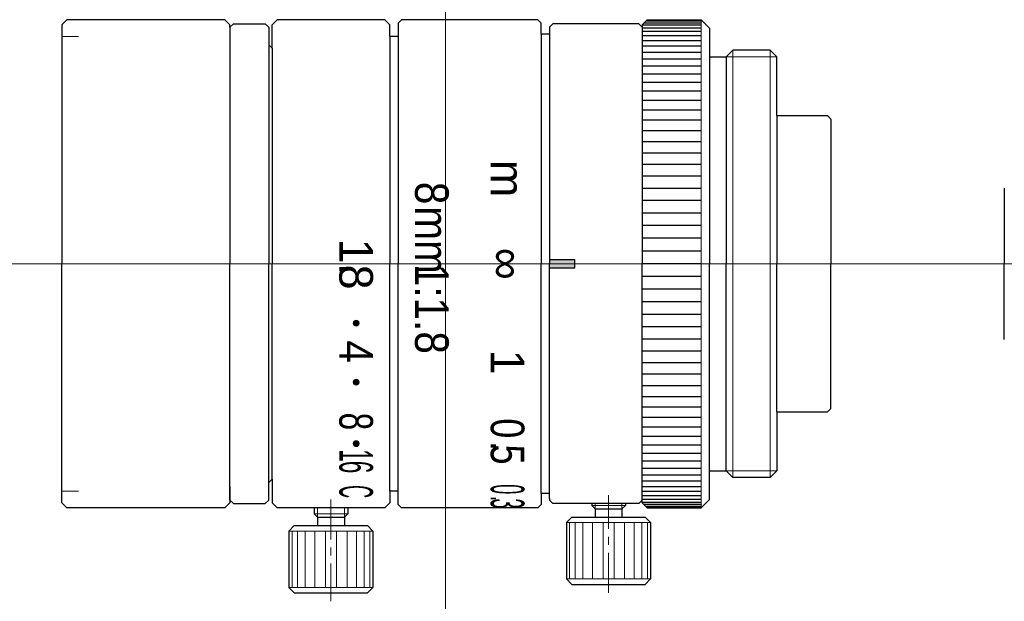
# Model space of a CAD drawing. Header units: millimetres. Extents: x 24.7 to 83.2, y 29.9 to 64.5.
import ezdxf
from ezdxf.enums import TextEntityAlignment as Align

# ---------------------------------------------------------------- set-up
doc = ezdxf.new("R2010")
doc.units = ezdxf.units.MM
doc.header["$LTSCALE"] = 0.25
doc.linetypes.add('CENTER', pattern=[50.8, 31.75, -6.35, 6.35, -6.35])
doc.layers.add('00_補助線', color=252, linetype='Continuous', lineweight=0, plot=False)
for name, color, linetype, lineweight in [('01_中心線', 1, 'CENTER', 20), ('03_寸法・文字', 50, 'Continuous', 20), ('画層1', 7, 'Continuous', 30)]:
    doc.layers.add(name, color=color, linetype=linetype, lineweight=lineweight)
doc.styles.add('sihyou', font='txt', dxfattribs={"width": 0.6, "height": 2})

msp = doc.modelspace()

# ---------------------------------------------------------------- hatches: boundary and pattern name
at = {"layer": '03_寸法・文字'}
for points in [[(44.507, 46.476, 1), (44.856, 46.476, 1)], [(44.507, 42.963, 1), (44.856, 42.963, 1)], [(44.507, 39.315, 1), (44.856, 39.315, 1)]]:
    msp.add_hatch(color=256, dxfattribs=at).paths.add_polyline_path(points)
at = {"layer": '画層1'}
h = msp.add_hatch(color=256, dxfattribs=at)
h.dxf.hatch_style = 1
h.paths.add_polyline_path([(57.681, 50.25), (56.181, 50.25), (56.181, 50), (57.681, 50)])
h.paths.add_polyline_path([(57.681, 50), (56.181, 50), (56.181, 49.75), (57.681, 49.75)])

# ---------------------------------------------------------------- linework, layer by layer
at = {"layer": '00_補助線'}
for p, q in [((27.181, 63.5), (28.181, 63.5)), ((27.181, 36.5), (28.181, 36.5))]:
    msp.add_line(p, q, dxfattribs=at)
for direction in [(0, 1), (1, 0)]:
    msp.add_xline((50, 50), direction, dxfattribs=at)
at = {"layer": '01_中心線'}
for p, q in [((24.681, 50), (43.186, 50)), ((46.156, 50), (47.686, 50)), ((50.656, 50), (52.417, 50)), ((54.449, 50), (83.207, 50))]:
    msp.add_line(p, q, dxfattribs=at)
at = {"layer": '01_中心線', "ltscale": 0.3}
for p, q in [((43.181, 36), (43.181, 29.95)), ((59.681, 30.45), (59.681, 36.25))]:
    msp.add_line(p, q, dxfattribs=at)
at = {"layer": '03_寸法・文字'}
for centre in [(44.681, 46.476), (44.681, 42.963), (44.681, 39.315)]:
    msp.add_circle(centre, 0.175, dxfattribs=at)
at = {"layer": '画層1'}
for p, q in [((27.181, 64.2), (27.481, 64.5)), ((36.881, 64.5), (27.481, 64.5)), ((36.881, 64.5), (37.181, 64.2)), ((39.681, 64.2), (39.981, 64.5)), ((46.381, 64.5), (39.981, 64.5)), ((46.681, 64.2), (46.381, 64.5)), ((47.381, 64.5), (47.181, 64.3)), ((55.481, 64.5), (47.381, 64.5)), ((55.681, 64.3), (55.481, 64.5)), ((61.681, 64.2), (61.981, 64.5)), ((65.181, 64.421), (61.902, 64.421)), ((65.181, 64.48), (61.961, 64.48)), ((61.981, 64.5), (65.181, 64.5)), ((65.181, 64.5), (65.681, 64)), ((27.181, 64.2), (27.181, 50)), ((37.181, 64.05), (37.381, 64.25)), ((37.181, 64.05), (37.181, 64.2)), ((37.181, 64.05), (37.181, 50)), ((37.381, 64.25), (39.281, 64.25)), ((39.281, 64.25), (39.481, 64.05)), ((39.481, 64.05), (39.481, 63)), ((39.681, 62.8), (39.681, 64.2)), ((46.681, 63.5), (46.681, 64.2)), ((47.181, 64.3), (47.181, 63.5)), ((55.681, 63.65), (55.681, 64.3)), ((56.181, 64.05), (56.181, 63.65)), ((61.481, 64.25), (56.381, 64.25)), ((61.681, 64.05), (61.481, 64.25)), ((61.681, 64.2), (61.681, 64.05)), ((65.181, 64.183), (61.681, 64.183)), ((61.681, 64.05), (61.681, 50)), ((65.181, 64.006), (61.681, 64.006)), ((65.181, 64.302), (61.783, 64.302)), ((65.681, 64), (65.681, 62.303)), ((47.181, 63.5), (46.681, 63.5)), ((46.681, 63.5), (46.681, 50)), ((47.181, 63.5), (47.181, 50)), ((56.181, 63.65), (55.681, 63.65)), ((55.681, 63.65), (55.681, 50)), ((56.181, 63.65), (56.181, 50)), ((65.181, 63.79), (61.681, 63.79)), ((65.181, 63.537), (61.681, 63.537)), ((65.181, 63.246), (61.681, 63.246)), ((39.481, 63), (39.681, 62.8)), ((39.481, 63), (39.481, 63)), ((39.481, 63), (39.481, 50)), ((39.681, 62.8), (39.681, 50)), ((65.181, 62.92), (61.681, 62.92)), ((66.681, 62.303), (67.078, 62.7)), ((69.284, 62.7), (67.078, 62.7)), ((69.681, 62.303), (69.284, 62.7)), ((65.181, 62.557), (61.681, 62.557)), ((65.181, 62.161), (61.681, 62.161)), ((65.681, 62.303), (66.681, 62.303)), ((65.681, 62.303), (65.681, 50)), ((66.681, 62.303), (66.681, 62.303)), ((66.681, 62.303), (66.681, 50)), ((69.681, 58.8), (69.681, 62.303)), ((65.181, 61.731), (61.681, 61.731)), ((65.181, 61.269), (61.681, 61.269)), ((65.181, 60.776), (61.681, 60.776)), ((65.181, 60.253), (61.681, 60.253)), ((65.181, 59.702), (61.681, 59.702)), ((65.181, 59.125), (61.681, 59.125)), ((69.681, 58.8), (72.701, 58.8)), ((69.681, 58.8), (69.681, 50)), ((72.701, 58.8), (72.901, 58.6)), ((72.901, 58.6), (72.901, 50)), ((65.181, 58.523), (61.681, 58.523)), ((65.181, 57.897), (61.681, 57.897)), ((65.181, 57.25), (61.681, 57.25)), ((65.181, 56.565), (61.681, 56.565)), ((65.181, 55.89), (61.681, 55.89)), ((65.181, 55.196), (61.681, 55.196)), ((65.181, 54.481), (61.681, 54.481)), ((83.207, 54.5), (83.207, 50)), ((65.181, 53.753), (61.681, 53.753)), ((65.181, 53.015), (61.681, 53.015)), ((65.181, 52.268), (61.681, 52.268)), ((65.181, 51.516), (61.681, 51.516)), ((65.181, 50.759), (61.681, 50.759)), ((27.181, 35.8), (27.181, 50)), ((37.181, 35.95), (37.181, 50)), ((39.481, 37), (39.481, 50)), ((39.681, 37.2), (39.681, 50)), ((46.681, 36.5), (46.681, 50)), ((47.181, 36.5), (47.181, 50)), ((55.681, 36.35), (55.681, 50)), ((56.181, 50.25), (57.681, 50.25)), ((56.181, 36.35), (56.181, 50)), ((56.181, 49.75), (57.681, 49.75)), ((57.681, 49.75), (57.681, 50.25)), ((61.681, 35.95), (61.681, 50)), ((65.181, 50), (61.681, 50)), ((65.681, 37.697), (65.681, 50)), ((66.681, 37.697), (66.681, 50)), ((69.681, 41.2), (69.681, 50)), ((72.901, 41.4), (72.901, 50)), ((83.207, 45.5), (83.207, 50)), ((65.181, 49.241), (61.681, 49.241)), ((65.181, 48.484), (61.681, 48.484)), ((65.181, 47.732), (61.681, 47.732)), ((65.181, 46.985), (61.681, 46.985)), ((65.181, 46.247), (61.681, 46.247)), ((65.181, 45.519), (61.681, 45.519)), ((65.181, 44.804), (61.681, 44.804)), ((65.181, 44.11), (61.681, 44.11)), ((65.181, 43.435), (61.681, 43.435)), ((65.181, 42.75), (61.681, 42.75)), ((65.181, 42.103), (61.681, 42.103)), ((65.181, 41.477), (61.681, 41.477)), ((69.681, 41.2), (72.701, 41.2)), ((69.681, 41.2), (69.681, 37.697)), ((72.701, 41.2), (72.901, 41.4)), ((65.181, 40.875), (61.681, 40.875)), ((65.181, 40.298), (61.681, 40.298)), ((65.181, 39.747), (61.681, 39.747)), ((65.181, 39.224), (61.681, 39.224)), ((65.181, 38.731), (61.681, 38.731)), ((65.181, 38.269), (61.681, 38.269)), ((65.181, 37.839), (61.681, 37.839)), ((65.681, 37.697), (66.681, 37.697)), ((65.681, 36), (65.681, 37.697)), ((66.681, 37.697), (66.681, 37.697)), ((66.681, 37.697), (67.078, 37.3)), ((69.681, 37.697), (69.284, 37.3)), ((39.481, 37), (39.681, 37.2)), ((39.481, 35.95), (39.481, 37)), ((39.481, 37), (39.481, 37)), ((39.681, 37.2), (39.681, 35.8)), ((65.181, 37.443), (61.681, 37.443)), ((65.181, 37.08), (61.681, 37.08)), ((69.284, 37.3), (67.078, 37.3)), ((37.181, 36.75), (37.181, 35.8)), ((47.181, 36.5), (46.681, 36.5)), ((46.681, 36.5), (46.681, 35.8)), ((47.181, 35.7), (47.181, 36.5)), ((56.181, 36.35), (55.681, 36.35)), ((56.181, 36.35), (55.681, 36.35)), ((55.681, 36.35), (55.681, 35.7)), ((56.181, 36.05), (56.181, 36.35)), ((65.181, 36.754), (61.681, 36.754)), ((65.181, 36.463), (61.681, 36.463)), ((27.181, 35.8), (27.481, 35.5)), ((36.881, 35.5), (37.181, 35.8)), ((37.181, 35.95), (37.381, 35.75)), ((37.381, 35.75), (39.281, 35.75)), ((39.281, 35.75), (39.481, 35.95)), ((39.681, 35.8), (39.981, 35.5)), ((46.681, 35.8), (46.381, 35.5)), ((61.481, 35.75), (56.431, 35.75)), ((58.681, 35.75), (58.681, 35.65)), ((60.681, 35.75), (60.681, 35.65)), ((61.681, 35.95), (61.481, 35.75)), ((65.181, 36.21), (61.681, 36.21)), ((65.181, 35.994), (61.681, 35.994)), ((61.681, 35.8), (61.681, 35.95)), ((65.181, 35.817), (61.681, 35.817)), ((61.681, 35.8), (61.981, 35.5)), ((65.181, 35.5), (65.681, 36)), ((36.881, 35.5), (27.481, 35.5)), ((46.381, 35.5), (39.981, 35.5)), ((42.181, 35.5), (42.181, 35.15)), ((42.381, 34.95), (42.181, 35.15)), ((44.181, 35.15), (43.981, 34.95)), ((44.181, 35.5), (44.181, 35.15)), ((47.381, 35.5), (47.181, 35.7)), ((55.481, 35.5), (47.381, 35.5)), ((55.681, 35.7), (55.481, 35.5)), ((58.881, 35.45), (58.681, 35.65)), ((58.881, 35.45), (58.881, 34.95)), ((58.881, 35.45), (60.481, 35.45)), ((60.681, 35.65), (60.481, 35.45)), ((60.481, 35.45), (60.481, 34.95)), ((65.181, 35.698), (61.783, 35.698)), ((65.181, 35.579), (61.902, 35.579)), ((65.181, 35.52), (61.961, 35.52)), ((61.981, 35.5), (65.181, 35.5)), ((42.381, 34.95), (42.381, 34.45)), ((42.381, 34.95), (43.981, 34.95)), ((43.981, 34.95), (43.981, 34.45)), ((57.506, 34.95), (57.181, 34.625)), ((57.181, 34.625), (57.181, 31.275)), ((57.506, 34.95), (61.856, 34.95)), ((61.856, 34.95), (62.181, 34.625)), ((62.181, 34.625), (62.181, 31.275)), ((41.006, 34.45), (40.681, 34.125)), ((40.681, 34.125), (40.681, 30.775)), ((41.006, 34.45), (45.356, 34.45)), ((45.356, 34.45), (45.681, 34.125)), ((45.681, 34.125), (45.681, 30.775)), ((57.506, 30.95), (57.181, 31.275)), ((61.856, 30.95), (62.181, 31.275)), ((41.006, 30.45), (40.681, 30.775)), ((41.006, 30.45), (45.356, 30.45)), ((45.356, 30.45), (45.681, 30.775)), ((57.506, 30.95), (61.856, 30.95))]:
    msp.add_line(p, q, dxfattribs=at)
at = {"layer": '画層1', "lineweight": 9}
for p, q in [((65.181, 64.5), (65.181, 50)), ((67.078, 62.7), (67.078, 50)), ((69.284, 62.7), (69.284, 50)), ((65.181, 35.5), (65.181, 50)), ((67.078, 37.3), (67.078, 50)), ((69.284, 37.3), (69.284, 50)), ((42.181, 35.15), (44.181, 35.15)), ((58.681, 35.65), (60.681, 35.65)), ((57.181, 34.625), (62.181, 34.625)), ((57.372, 31.275), (57.372, 34.625)), ((57.698, 31.275), (57.698, 34.625)), ((58.159, 31.275), (58.159, 34.625)), ((58.725, 31.275), (58.725, 34.625)), ((59.355, 31.275), (59.355, 34.625)), ((60.008, 31.275), (60.008, 34.625)), ((60.638, 31.275), (60.638, 34.625)), ((61.203, 31.275), (61.203, 34.625)), ((61.665, 31.275), (61.665, 34.625)), ((61.991, 31.275), (61.991, 34.625)), ((40.681, 34.125), (45.681, 34.125)), ((40.872, 30.775), (40.872, 34.125)), ((41.198, 30.775), (41.198, 34.125)), ((41.659, 30.775), (41.659, 34.125)), ((42.225, 30.775), (42.225, 34.125)), ((42.855, 30.775), (42.855, 34.125)), ((43.508, 30.775), (43.508, 34.125)), ((44.138, 30.775), (44.138, 34.125)), ((44.703, 30.775), (44.703, 34.125)), ((45.165, 30.775), (45.165, 34.125)), ((45.491, 30.775), (45.491, 34.125)), ((57.181, 31.275), (62.181, 31.275)), ((40.681, 30.775), (45.681, 30.775))]:
    msp.add_line(p, q, dxfattribs=at)
at = {"layer": '画層1', "ltscale": 0.2}
for p, q in [((56.381, 64.25), (56.181, 64.05)), ((56.181, 36.05), (56.181, 35.95)), ((56.381, 35.75), (56.181, 35.95)), ((56.681, 35.75), (56.381, 35.75))]:
    msp.add_line(p, q, dxfattribs=at)
at = {"layer": '画層1', "lineweight": 20}
for p, q in [((69.681, 62.303), (66.681, 62.303)), ((69.681, 37.697), (66.681, 37.697)), ((58.881, 35.75), (58.881, 35.45)), ((60.481, 35.75), (60.481, 35.45)), ((42.381, 35.5), (42.381, 34.95)), ((43.981, 35.5), (43.981, 34.95))]:
    msp.add_line(p, q, dxfattribs=at)

# ---------------------------------------------------------------- texts
at = {"layer": '03_寸法・文字', "style": 'sihyou'}
for s, p in [('m', (54.681, 55.062)), ('1', (45.678, 50.751)), ('∞', (54.681, 50)), ('.', (45.681, 49.687)), ('8', (45.681, 49.211)), ('1', (54.681, 44.156))]:
    msp.add_text(s, height=2, rotation=270, dxfattribs=at).set_placement(p, align=Align.TOP_CENTER)
at = {"layer": '03_寸法・文字', "style": 'sihyou', "width": 0.9}
for s, p in [('8', (48.181, 54.868)), ('mm', (48.181, 53.416)), ('1:1.8', (48.181, 50))]:
    msp.add_text(s, height=2, rotation=270, dxfattribs=at).set_placement(p)
at = {"layer": '03_寸法・文字', "style": 'sihyou'}
for s, width, p in [('4', 0.9, (45.681, 44.78)), ('8', 0.7, (45.681, 40.638)), ('0', 0.8, (54.681, 40.227)), ('.', 0.8, (54.681, 39.18)), ('5', 0.8, (54.681, 38.668)), ('1', 0.5, (45.681, 38.617)), ('6', 0.5, (45.681, 37.925)), ('C', 0.4, (45.681, 36.463)), ('0', 0.4, (54.681, 36.607)), ('.', 0.4, (54.681, 36.065)), ('3', 0.4, (54.681, 35.758))]:
    msp.add_text(s, height=2, rotation=270, dxfattribs=dict(at, width=width)).set_placement(p, align=Align.TOP_CENTER)

doc.saveas('drawing.dxf')
